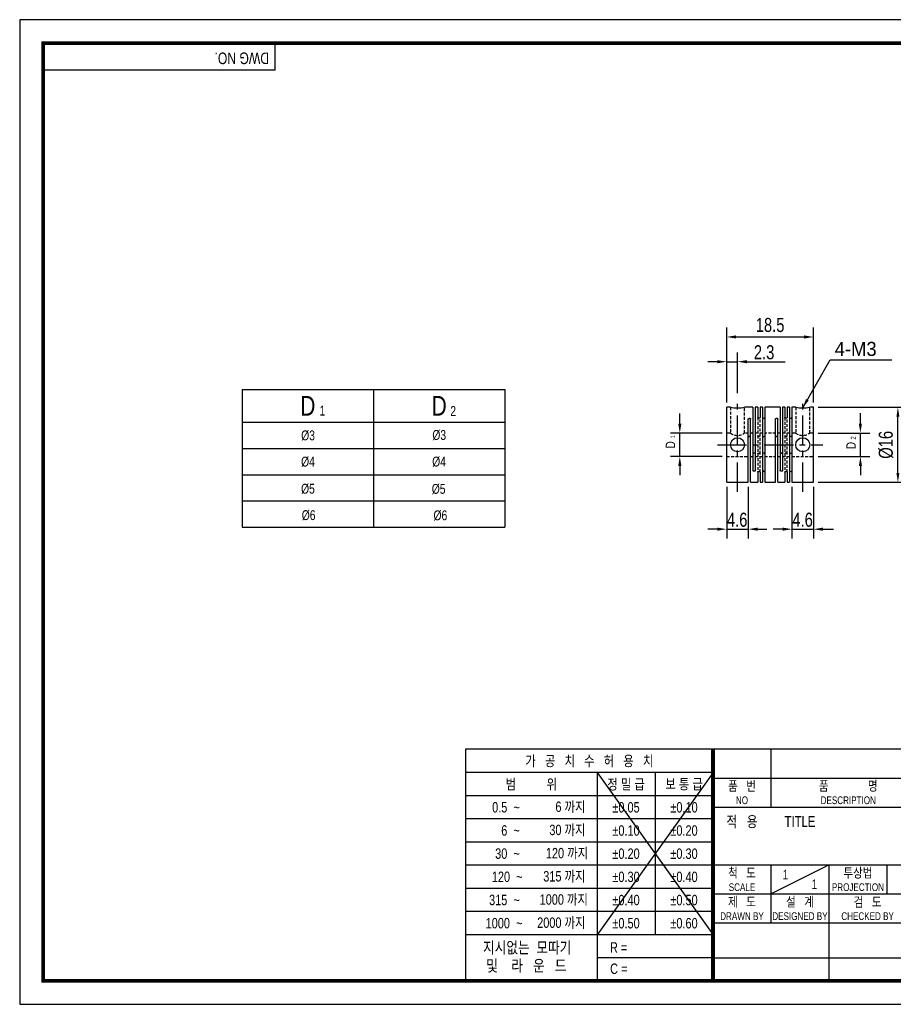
# Model space of a CAD drawing. Header units: millimetres. Extents: x 0 to 297, y 0 to 210.
# Tile 1 of 2: x 0 to 186, y 0 to 210. Entities that reach past the tile are written whole.
import ezdxf
from ezdxf.enums import TextEntityAlignment as Align

# ---------------------------------------------------------------- set-up
doc = ezdxf.new("R2010")
doc.units = ezdxf.units.MM
doc.header["$LTSCALE"] = 5
for name, pattern in [('CENTER', [2, 1.25, -0.25, 0.25, -0.25]), ('CENTER2', [1.125, 0.75, -0.125, 0.125, -0.125]), ('DASHED', [0.75, 0.5, -0.25]), ('HIDDEN', [0.375, 0.25, -0.125]), ('HIDDEN2', [0.1875, 0.125, -0.0625]), ('PHANTOM2', [1.25, 0.625, -0.125, 0.125, -0.125, 0.125, -0.125])]:
    doc.linetypes.add(name, pattern=pattern)
doc.layers.get('0').update_dxf_attribs({"linetype": 'CONTINUOUS'})
doc.layers.get('Defpoints').update_dxf_attribs({"linetype": 'CONTINUOUS'})
for name, color, linetype in [('BM', 2, 'CONTINUOUS'), ('C', 1, 'CENTER2'), ('CT', 1, 'CENTER'), ('D', 7, 'CONTINUOUS'), ('DIM', 7, 'CONTINUOUS'), ('H', 3, 'HIDDEN'), ('HD', 4, 'DASHED'), ('P', 4, 'PHANTOM2')]:
    doc.layers.add(name, color=color, linetype=linetype)
doc.styles.get("Standard").update_dxf_attribs({"font": 'Gulim.ttf', "width": 0.8, "height": 3})
doc.dimstyles.new('LIM', dxfattribs={"dimtxt": 2, "dimasz": 2, "dimexe": 2, "dimexo": 1, "dimgap": 1, "dimtad": 1, "dimdec": 3, "dimzin": 9, "dimdsep": 46, "dimtxsty": 'Standard', "dimcen": 3, "dimclrd": 1, "dimclre": 1, "dimadec": 0, "dimazin": 0, "dimtfac": 1, "dimtdec": 3, "dimtmove": 0, "dimatfit": 3, "dimfxl": 0, "dimtolj": 1, "dimtzin": 0, "dimarcsym": 0})

# ---------------------------------------------------------------- blocks, each defined once
blk = doc.blocks.new('*D7')
at = {"layer": 'Defpoints', "color": 0}
for p in [(169.23, 142.33), (150.73, 127.33), (169.23, 127.33)]:
    blk.add_point(p, dxfattribs=at)
at = {"layer": 'DIM', "color": 1, "lineweight": -2}
for p, q in [((150.73, 128.33), (150.73, 144.33)), ((169.23, 128.33), (169.23, 144.33)), ((152.73, 142.33), (167.23, 142.33))]:
    blk.add_line(p, q, dxfattribs=at)
at = {"layer": 'DIM', "color": 1}
for points in [[(152.73, 142.67), (152.73, 142), (150.73, 142.33)], [(167.23, 142.67), (167.23, 142), (169.23, 142.33)]]:
    blk.add_solid(points, dxfattribs=at)
at = {"layer": 'DIM', "color": 0, "insert": (159.98, 144.87), "char_height": 3, "attachment_point": 5}
blk.add_mtext('\\A1;18.5', dxfattribs=at)
blk = doc.blocks.new('*D8')
at = {"layer": 'Defpoints', "color": 0}
for p in [(169.23, 127.33), (187.23, 127.33), (169.23, 111.33)]:
    blk.add_point(p, dxfattribs=at)
at = {"layer": 'DIM', "color": 1, "lineweight": -2}
for p, q in [((170.23, 127.33), (189.23, 127.33)), ((187.23, 113.33), (187.23, 125.33)), ((170.23, 111.33), (189.23, 111.33))]:
    blk.add_line(p, q, dxfattribs=at)
at = {"layer": 'DIM', "color": 1}
for points in [[(186.9, 125.33), (187.56, 125.33), (187.23, 127.33)], [(186.9, 113.33), (187.56, 113.33), (187.23, 111.33)]]:
    blk.add_solid(points, dxfattribs=at)
at = {"layer": 'DIM', "color": 0, "insert": (184.69, 119.33), "char_height": 3, "attachment_point": 5, "rotation": 90}
blk.add_mtext('\\A1;%%c16', dxfattribs=at)

msp = doc.modelspace()

# ---------------------------------------------------------------- linework, layer by layer
for p, q in [((54.437, 199.2323), (54.437, 205)), ((54.437, 199.2323), (5, 199.2323)), ((47.4401, 131.1481), (47.4401, 101.7481)), ((47.4401, 131.1481), (103.4401, 131.1481)), ((103.4401, 131.1481), (103.4401, 101.7481)), ((47.4401, 101.7481), (103.4401, 101.7481)), ((95.0758, 54.437), (95.0758, 5)), ((147.8086, 54.437), (95.0758, 54.437)), ((292, 54.437), (147.8086, 54.437)), ((147.8086, 54.437), (147.8086, 5)), ((160.1679, 54.437), (160.1679, 42.0778)), ((147.8086, 49.4295), (95.0758, 49.4295)), ((147.8086, 49.4295), (123.0901, 14.8235)), ((123.0901, 49.4295), (147.8086, 14.8235)), ((123.0901, 49.4295), (123.0901, 5)), ((135.4493, 49.4295), (135.4493, 14.8235)), ((147.8086, 48.2574), (292, 48.2574)), ((147.8086, 44.4858), (95.0758, 44.4858)), ((147.8086, 42.0778), (292, 42.0778)), ((147.8086, 39.5421), (95.0758, 39.5421)), ((147.8086, 34.5984), (95.0758, 34.5984)), ((147.8086, 29.6547), (95.0758, 29.6547)), ((147.8086, 29.7185), (292, 29.7185)), ((160.1679, 23.5389), (172.5271, 29.7185)), ((160.1679, 29.7185), (160.1679, 17.3593)), ((172.5271, 29.7185), (172.5271, 5)), ((184.8864, 29.7185), (184.8864, 23.5389)), ((147.8086, 24.711), (95.0758, 24.711)), ((147.8086, 23.5389), (221.9642, 23.5389)), ((147.8086, 19.7673), (95.0758, 19.7673)), ((147.8086, 17.3593), (292, 17.3593)), ((147.8086, 14.8235), (95.0758, 14.8235)), ((147.8086, 9.8798), (123.0901, 9.8798)), ((147.8086, 9.8798), (221.9642, 9.8798))]:
    msp.add_line(p, q)
at = {"color": 4}
for p, q in [((75.4401, 131.1481), (75.4401, 101.7481)), ((47.4401, 124.1481), (103.4401, 124.1481))]:
    msp.add_line(p, q, dxfattribs=at)
at = {"color": 1}
for p, q in [((47.4401, 118.5481), (103.4401, 118.5481)), ((47.4401, 112.9481), (103.4401, 112.9481)), ((47.4401, 107.3481), (103.4401, 107.3481))]:
    msp.add_line(p, q, dxfattribs=at)
msp.add_lwpolyline([(297, 210), (0, 210), (0, 0), (297, 0)], close=True)
msp.add_lwpolyline([(292, 205, 0.8, 0.8, 0), (5, 205, 0.8, 0.8, 0), (5, 5, 0.8, 0.8, 0), (292, 5, 0.8, 0.8, 0)], format="xyseb", close=True)
at = {"const_width": 0.824}
msp.add_lwpolyline([(147.8086, 5), (147.8086, 54.437)], dxfattribs=at)
at = {"layer": 'BM', "linetype": 'Continuous'}
for p, q in [((150.7322, 111.3324), (150.7322, 127.3324)), ((151.5364, 127.3324), (150.7322, 127.3324)), ((156.3322, 127.3324), (154.5322, 127.3324)), ((156.3322, 127.3324), (156.3322, 113.8551)), ((156.8322, 127.3324), (156.8322, 113.8551)), ((157.3322, 127.3324), (156.8322, 127.3324)), ((157.3322, 127.3324), (157.3322, 125.1633)), ((158.3322, 127.3324), (157.8322, 127.3324)), ((157.8322, 127.3324), (157.8322, 125.1633)), ((158.3322, 127.3324), (158.3322, 111.3324)), ((158.8322, 127.3324), (158.8322, 111.3324)), ((162.1322, 127.3324), (158.8322, 127.3324)), ((162.1322, 127.3324), (162.1322, 113.8551)), ((162.6322, 127.3324), (162.6322, 113.8551)), ((163.1322, 127.3324), (162.6322, 127.3324)), ((163.1322, 127.3324), (163.1322, 125.1633)), ((164.1322, 127.3324), (163.6322, 127.3324)), ((163.6322, 127.3324), (163.6322, 125.1633)), ((164.1322, 127.3324), (164.1322, 111.3324)), ((164.6322, 127.3324), (164.6322, 111.3324)), ((165.4364, 127.3324), (164.6322, 127.3324)), ((169.2322, 127.3324), (168.4322, 127.3324)), ((169.2322, 111.3324), (169.2322, 127.3324)), ((155.3322, 111.3324), (155.3322, 124.8098)), ((155.8322, 111.3324), (155.8322, 124.8098)), ((161.1322, 111.3324), (161.1322, 124.8098)), ((161.6322, 111.3324), (161.6322, 124.8098)), ((157.3322, 113.5016), (157.3322, 111.3324)), ((157.8322, 113.5016), (157.8322, 111.3324)), ((163.1322, 113.5016), (163.1322, 111.3324)), ((163.6322, 113.5016), (163.6322, 111.3324)), ((150.7322, 111.3324), (155.3322, 111.3324)), ((155.8322, 111.3324), (157.3322, 111.3324)), ((157.8322, 111.3324), (158.3322, 111.3324)), ((158.8322, 111.3324), (161.1322, 111.3324)), ((161.6322, 111.3324), (163.1322, 111.3324)), ((163.6322, 111.3324), (164.1322, 111.3324)), ((164.6322, 111.3324), (169.2322, 111.3324))]:
    msp.add_line(p, q, dxfattribs=at)
for centre in [(153.0322, 119.3324), (166.9322, 119.3324)]:
    msp.add_circle(centre, 1.5, dxfattribs=at)
for centre in [(153.0321, 135.1939), (166.9321, 135.1939)]:
    msp.add_arc(centre, 8.0033, 259.198922, 280.802886, dxfattribs=at)
for points, knots in [([(155.3322, 124.8098), (155.3322, 124.8302), (155.337, 124.8507), (155.3463, 124.8698), (155.3555, 124.8888), (155.3695, 124.9069), (155.387, 124.9225), (155.4044, 124.9382), (155.4259, 124.9518), (155.4496, 124.9623), (155.4733, 124.9729), (155.4999, 124.9806), (155.5272, 124.985), (155.5452, 124.9878), (155.5638, 124.9893), (155.5822, 124.9893), (155.6102, 124.9893), (155.6385, 124.9859), (155.665, 124.9793), (155.6914, 124.9728), (155.7165, 124.9629), (155.7384, 124.9504), (155.7602, 124.938), (155.7794, 124.9226), (155.7942, 124.9056), (155.809, 124.8886), (155.8199, 124.8694), (155.8261, 124.8497), (155.8301, 124.8367), (155.8322, 124.8232), (155.8322, 124.8098)], [0, 0, 0, 0, 0.10745529, 0.10745529, 0.10745529, 0.21491287, 0.21491287, 0.21491287, 0.322342, 0.322342, 0.322342, 0.42978342, 0.42978342, 0.42978342, 0.49999978, 0.49999978, 0.49999978, 0.60745858, 0.60745858, 0.60745858, 0.7149176, 0.7149176, 0.7149176, 0.82237215, 0.82237215, 0.82237215, 0.92980791, 0.92980791, 0.92980791, 1, 1, 1, 1]), ([(157.8322, 125.1633), (157.8322, 125.1442), (157.8274, 125.1246), (157.8181, 125.1063), (157.8089, 125.0881), (157.7949, 125.0706), (157.7774, 125.0553), (157.76, 125.04), (157.7385, 125.0266), (157.7148, 125.0161), (157.6911, 125.0057), (157.6645, 124.998), (157.6372, 124.9936), (157.6192, 124.9908), (157.6006, 124.9893), (157.5822, 124.9893), (157.5542, 124.9893), (157.5259, 124.9927), (157.4994, 124.9993), (157.473, 125.0058), (157.4479, 125.0156), (157.426, 125.0279), (157.4042, 125.0402), (157.385, 125.0552), (157.3702, 125.0718), (157.3554, 125.0883), (157.3445, 125.1067), (157.3383, 125.1256), (157.3343, 125.138), (157.3322, 125.1507), (157.3322, 125.1633)], [0, 0, 0, 0, 0.10745529, 0.10745529, 0.10745529, 0.21491287, 0.21491287, 0.21491287, 0.322342, 0.322342, 0.322342, 0.42978342, 0.42978342, 0.42978342, 0.49999978, 0.49999978, 0.49999978, 0.60745858, 0.60745858, 0.60745858, 0.7149176, 0.7149176, 0.7149176, 0.82237215, 0.82237215, 0.82237215, 0.92980791, 0.92980791, 0.92980791, 1, 1, 1, 1]), ([(158.3322, 125.1633), (158.3322, 125.1442), (158.337, 125.1246), (158.3463, 125.1063), (158.3555, 125.0881), (158.3695, 125.0706), (158.387, 125.0553), (158.4044, 125.04), (158.4259, 125.0266), (158.4496, 125.0161), (158.4733, 125.0057), (158.4999, 124.998), (158.5272, 124.9936), (158.5452, 124.9908), (158.5638, 124.9893), (158.5822, 124.9893), (158.6102, 124.9893), (158.6385, 124.9927), (158.665, 124.9993), (158.6914, 125.0058), (158.7165, 125.0156), (158.7384, 125.0279), (158.7602, 125.0402), (158.7794, 125.0552), (158.7942, 125.0718), (158.809, 125.0883), (158.8199, 125.1067), (158.8261, 125.1256), (158.8301, 125.138), (158.8322, 125.1507), (158.8322, 125.1633)], [0, 0, 0, 0, 0.10745529, 0.10745529, 0.10745529, 0.21491287, 0.21491287, 0.21491287, 0.322342, 0.322342, 0.322342, 0.42978342, 0.42978342, 0.42978342, 0.49999978, 0.49999978, 0.49999978, 0.60745858, 0.60745858, 0.60745858, 0.7149176, 0.7149176, 0.7149176, 0.82237215, 0.82237215, 0.82237215, 0.92980791, 0.92980791, 0.92980791, 1, 1, 1, 1]), ([(161.1322, 124.8098), (161.1322, 124.8302), (161.137, 124.8507), (161.1463, 124.8698), (161.1555, 124.8888), (161.1695, 124.9069), (161.187, 124.9225), (161.2044, 124.9382), (161.2259, 124.9518), (161.2496, 124.9623), (161.2733, 124.9729), (161.2999, 124.9806), (161.3272, 124.985), (161.3452, 124.9878), (161.3638, 124.9893), (161.3822, 124.9893), (161.4102, 124.9893), (161.4385, 124.9859), (161.465, 124.9793), (161.4914, 124.9728), (161.5165, 124.9629), (161.5384, 124.9504), (161.5602, 124.938), (161.5794, 124.9226), (161.5942, 124.9056), (161.609, 124.8886), (161.6199, 124.8694), (161.6261, 124.8497), (161.6301, 124.8367), (161.6322, 124.8232), (161.6322, 124.8098)], [0, 0, 0, 0, 0.10745529, 0.10745529, 0.10745529, 0.21491287, 0.21491287, 0.21491287, 0.322342, 0.322342, 0.322342, 0.42978342, 0.42978342, 0.42978342, 0.49999978, 0.49999978, 0.49999978, 0.60745858, 0.60745858, 0.60745858, 0.7149176, 0.7149176, 0.7149176, 0.82237215, 0.82237215, 0.82237215, 0.92980791, 0.92980791, 0.92980791, 1, 1, 1, 1]), ([(163.6322, 125.1633), (163.6322, 125.1442), (163.6274, 125.1246), (163.6181, 125.1063), (163.6089, 125.0881), (163.5949, 125.0706), (163.5774, 125.0553), (163.56, 125.04), (163.5385, 125.0266), (163.5148, 125.0161), (163.4911, 125.0057), (163.4645, 124.998), (163.4372, 124.9936), (163.4192, 124.9908), (163.4006, 124.9893), (163.3822, 124.9893), (163.3542, 124.9893), (163.3259, 124.9927), (163.2994, 124.9993), (163.273, 125.0058), (163.2479, 125.0156), (163.226, 125.0279), (163.2042, 125.0402), (163.185, 125.0552), (163.1702, 125.0718), (163.1554, 125.0883), (163.1445, 125.1067), (163.1383, 125.1256), (163.1343, 125.138), (163.1322, 125.1507), (163.1322, 125.1633)], [0, 0, 0, 0, 0.10745529, 0.10745529, 0.10745529, 0.21491287, 0.21491287, 0.21491287, 0.322342, 0.322342, 0.322342, 0.42978342, 0.42978342, 0.42978342, 0.49999978, 0.49999978, 0.49999978, 0.60745858, 0.60745858, 0.60745858, 0.7149176, 0.7149176, 0.7149176, 0.82237215, 0.82237215, 0.82237215, 0.92980791, 0.92980791, 0.92980791, 1, 1, 1, 1]), ([(164.1322, 125.1633), (164.1322, 125.1442), (164.137, 125.1246), (164.1463, 125.1063), (164.1555, 125.0881), (164.1695, 125.0706), (164.187, 125.0553), (164.2044, 125.04), (164.2259, 125.0266), (164.2496, 125.0161), (164.2733, 125.0057), (164.2999, 124.998), (164.3272, 124.9936), (164.3452, 124.9908), (164.3638, 124.9893), (164.3822, 124.9893), (164.4102, 124.9893), (164.4385, 124.9927), (164.465, 124.9993), (164.4914, 125.0058), (164.5165, 125.0156), (164.5384, 125.0279), (164.5602, 125.0402), (164.5794, 125.0552), (164.5942, 125.0718), (164.609, 125.0883), (164.6199, 125.1067), (164.6261, 125.1256), (164.6301, 125.138), (164.6322, 125.1507), (164.6322, 125.1633)], [0, 0, 0, 0, 0.10745529, 0.10745529, 0.10745529, 0.21491287, 0.21491287, 0.21491287, 0.322342, 0.322342, 0.322342, 0.42978342, 0.42978342, 0.42978342, 0.49999978, 0.49999978, 0.49999978, 0.60745858, 0.60745858, 0.60745858, 0.7149176, 0.7149176, 0.7149176, 0.82237215, 0.82237215, 0.82237215, 0.92980791, 0.92980791, 0.92980791, 1, 1, 1, 1]), ([(155.8322, 120.9146), (155.8322, 120.9294), (155.83, 120.9442), (155.8256, 120.9584), (155.8193, 120.9792), (155.8081, 120.9991), (155.793, 121.0166), (155.778, 121.034), (155.7587, 121.0495), (155.7368, 121.062), (155.7148, 121.0744), (155.6896, 121.0842), (155.6632, 121.0906), (155.6373, 121.097), (155.6096, 121.1002), (155.5822, 121.1002), (155.5542, 121.1002), (155.5259, 121.0968), (155.4995, 121.0902), (155.4731, 121.0836), (155.4479, 121.0737), (155.426, 121.0611), (155.4042, 121.0484), (155.3851, 121.0328), (155.3703, 121.0152), (155.3555, 120.9977), (155.3445, 120.9779), (155.3384, 120.9572), (155.3343, 120.9434), (155.3322, 120.929), (155.3322, 120.9146)], [0, 0, 0, 0, 0.07343655, 0.07343655, 0.07343655, 0.18116102, 0.18116102, 0.18116102, 0.2882145, 0.2882145, 0.2882145, 0.39527345, 0.39527345, 0.39527345, 0.50020718, 0.50020718, 0.50020718, 0.60751463, 0.60751463, 0.60751463, 0.71482434, 0.71482434, 0.71482434, 0.82208835, 0.82208835, 0.82208835, 0.92916084, 0.92916084, 0.92916084, 1, 1, 1, 1]), ([(158.3322, 121.2681), (158.3322, 121.2503), (158.337, 121.2319), (158.3464, 121.2144), (158.3556, 121.197), (158.3696, 121.1801), (158.3871, 121.1652), (158.4046, 121.1504), (158.426, 121.1372), (158.4497, 121.1269), (158.4733, 121.1166), (158.4999, 121.1089), (158.5271, 121.1045), (158.5452, 121.1017), (158.5637, 121.1002), (158.5822, 121.1002), (158.6102, 121.1002), (158.6385, 121.1036), (158.6649, 121.1101), (158.6913, 121.1167), (158.7165, 121.1264), (158.7384, 121.1385), (158.7602, 121.1506), (158.7793, 121.1653), (158.7941, 121.1813), (158.8089, 121.1972), (158.8199, 121.2148), (158.826, 121.2325), (158.8301, 121.2443), (158.8322, 121.2563), (158.8322, 121.2681)], [0, 0, 0, 0, 0.10799764, 0.10799764, 0.10799764, 0.21542299, 0.21542299, 0.21542299, 0.32242022, 0.32242022, 0.32242022, 0.42954312, 0.42954312, 0.42954312, 0.49978124, 0.49978124, 0.49978124, 0.60708364, 0.60708364, 0.60708364, 0.71438831, 0.71438831, 0.71438831, 0.82164728, 0.82164728, 0.82164728, 0.92871474, 0.92871474, 0.92871474, 1, 1, 1, 1]), ([(161.6322, 120.9146), (161.6322, 120.9364), (161.6274, 120.9582), (161.618, 120.9782), (161.6088, 120.998), (161.5948, 121.0167), (161.5773, 121.0328), (161.5598, 121.0487), (161.5384, 121.0625), (161.5147, 121.0731), (161.4911, 121.0838), (161.4645, 121.0915), (161.4373, 121.0959), (161.4192, 121.0988), (161.4007, 121.1002), (161.3822, 121.1002), (161.3542, 121.1002), (161.3259, 121.0968), (161.2995, 121.0902), (161.2731, 121.0836), (161.2479, 121.0737), (161.226, 121.0611), (161.2042, 121.0484), (161.1851, 121.0328), (161.1703, 121.0152), (161.1555, 120.9977), (161.1445, 120.9779), (161.1384, 120.9572), (161.1343, 120.9434), (161.1322, 120.929), (161.1322, 120.9146)], [0, 0, 0, 0, 0.10799764, 0.10799764, 0.10799764, 0.21542299, 0.21542299, 0.21542299, 0.32242022, 0.32242022, 0.32242022, 0.42954312, 0.42954312, 0.42954312, 0.49978124, 0.49978124, 0.49978124, 0.60708364, 0.60708364, 0.60708364, 0.71438831, 0.71438831, 0.71438831, 0.82164728, 0.82164728, 0.82164728, 0.92871474, 0.92871474, 0.92871474, 1, 1, 1, 1]), ([(164.6322, 121.2681), (164.6322, 121.2504), (164.6274, 121.2321), (164.6182, 121.2147), (164.609, 121.1973), (164.5951, 121.1804), (164.5777, 121.1655), (164.5603, 121.1507), (164.5389, 121.1375), (164.5153, 121.1271), (164.4917, 121.1168), (164.4651, 121.109), (164.4379, 121.1047), (164.4197, 121.1017), (164.4009, 121.1002), (164.3822, 121.1002), (164.3636, 121.1002), (164.345, 121.1017), (164.3269, 121.1046), (164.2996, 121.109), (164.273, 121.1167), (164.2493, 121.127), (164.2256, 121.1374), (164.2042, 121.1507), (164.1867, 121.1655), (164.1693, 121.1804), (164.1554, 121.1973), (164.1462, 121.2146), (164.137, 121.232), (164.1322, 121.2502), (164.1322, 121.2679), (164.1322, 121.268), (164.1322, 121.2681), (164.1322, 121.2681)], [0, 0, 0, 0, 0.10731757, 0.10731757, 0.10731757, 0.21465858, 0.21465858, 0.21465858, 0.32170956, 0.32170956, 0.32170956, 0.42888419, 0.42888419, 0.42888419, 0.50000242, 0.50000242, 0.50000242, 0.57060573, 0.57060573, 0.57060573, 0.67796956, 0.67796956, 0.67796956, 0.7853125, 0.7853125, 0.7853125, 0.89250389, 0.89250389, 0.89250389, 0.99954431, 0.99954431, 0.99954431, 1, 1, 1, 1]), ([(156.8322, 117.7503), (156.8322, 117.7434), (156.8317, 117.7364), (156.8308, 117.7296), (156.8278, 117.7081), (156.8199, 117.687), (156.8077, 117.668), (156.7957, 117.6492), (156.7791, 117.6319), (156.7594, 117.6175), (156.7397, 117.6031), (156.7163, 117.5912), (156.6912, 117.5825), (156.6661, 117.5738), (156.6385, 117.5681), (156.6107, 117.5658), (156.5829, 117.5636), (156.5542, 117.5647), (156.5269, 117.5691), (156.4996, 117.5735), (156.473, 117.5813), (156.4493, 117.5919), (156.4256, 117.6026), (156.4042, 117.6165), (156.3867, 117.6325), (156.3693, 117.6485), (156.3554, 117.6672), (156.3462, 117.687), (156.337, 117.7069), (156.3322, 117.7284), (156.3322, 117.75), (156.3322, 117.7501), (156.3322, 117.7502), (156.3322, 117.7503)], [0, 0, 0, 0, 0.03420529, 0.03420529, 0.03420529, 0.14229943, 0.14229943, 0.14229943, 0.24948101, 0.24948101, 0.24948101, 0.35646265, 0.35646265, 0.35646265, 0.46362897, 0.46362897, 0.46362897, 0.57090692, 0.57090692, 0.57090692, 0.67819544, 0.67819544, 0.67819544, 0.78546309, 0.78546309, 0.78546309, 0.89257929, 0.89257929, 0.89257929, 0.99954463, 0.99954463, 0.99954463, 1, 1, 1, 1]), ([(162.1322, 117.7503), (162.1322, 117.7285), (162.137, 117.7067), (162.1464, 117.6867), (162.1556, 117.6668), (162.1696, 117.6482), (162.1871, 117.6321), (162.2046, 117.6162), (162.226, 117.6024), (162.2497, 117.5918), (162.2733, 117.5811), (162.2999, 117.5734), (162.3271, 117.569), (162.3452, 117.5661), (162.3637, 117.5647), (162.3822, 117.5647), (162.4102, 117.5647), (162.4385, 117.5681), (162.4649, 117.5747), (162.4913, 117.5813), (162.5165, 117.5912), (162.5384, 117.6038), (162.5602, 117.6165), (162.5793, 117.6321), (162.5941, 117.6496), (162.6089, 117.6672), (162.6199, 117.687), (162.626, 117.7077), (162.6301, 117.7215), (162.6322, 117.7359), (162.6322, 117.7503)], [0, 0, 0, 0, 0.10799764, 0.10799764, 0.10799764, 0.21542299, 0.21542299, 0.21542299, 0.32242022, 0.32242022, 0.32242022, 0.42954312, 0.42954312, 0.42954312, 0.49978124, 0.49978124, 0.49978124, 0.60708364, 0.60708364, 0.60708364, 0.71438831, 0.71438831, 0.71438831, 0.82164728, 0.82164728, 0.82164728, 0.92871474, 0.92871474, 0.92871474, 1, 1, 1, 1]), ([(158.8322, 117.3968), (158.8322, 117.4146), (158.8274, 117.433), (158.818, 117.4505), (158.8088, 117.4679), (158.7948, 117.4848), (158.7773, 117.4997), (158.7598, 117.5145), (158.7384, 117.5277), (158.7147, 117.538), (158.6911, 117.5483), (158.6645, 117.556), (158.6373, 117.5603), (158.6192, 117.5632), (158.6007, 117.5647), (158.5822, 117.5647), (158.5542, 117.5647), (158.5259, 117.5613), (158.4995, 117.5547), (158.4731, 117.5482), (158.4479, 117.5385), (158.426, 117.5264), (158.4042, 117.5143), (158.3851, 117.4996), (158.3703, 117.4836), (158.3555, 117.4677), (158.3445, 117.4501), (158.3384, 117.4324), (158.3343, 117.4206), (158.3322, 117.4085), (158.3322, 117.3968)], [0, 0, 0, 0, 0.10799764, 0.10799764, 0.10799764, 0.21542299, 0.21542299, 0.21542299, 0.32242022, 0.32242022, 0.32242022, 0.42954312, 0.42954312, 0.42954312, 0.49978124, 0.49978124, 0.49978124, 0.60708364, 0.60708364, 0.60708364, 0.71438831, 0.71438831, 0.71438831, 0.82164728, 0.82164728, 0.82164728, 0.92871474, 0.92871474, 0.92871474, 1, 1, 1, 1]), ([(164.1322, 117.3968), (164.1322, 117.4024), (164.1327, 117.4082), (164.1336, 117.4139), (164.1366, 117.4319), (164.1445, 117.4501), (164.1567, 117.4671), (164.1687, 117.4839), (164.1853, 117.4998), (164.205, 117.5134), (164.2247, 117.527), (164.2481, 117.5386), (164.2732, 117.5471), (164.2983, 117.5556), (164.3259, 117.5613), (164.3537, 117.5635), (164.3631, 117.5643), (164.3727, 117.5647), (164.3822, 117.5647), (164.4102, 117.5647), (164.4385, 117.5613), (164.4649, 117.5547), (164.4913, 117.5482), (164.5165, 117.5385), (164.5384, 117.5264), (164.5602, 117.5143), (164.5793, 117.4996), (164.5941, 117.4836), (164.6089, 117.4677), (164.6199, 117.4501), (164.626, 117.4324), (164.6301, 117.4206), (164.6322, 117.4085), (164.6322, 117.3968)], [0, 0, 0, 0, 0.03422804, 0.03422804, 0.03422804, 0.14239408, 0.14239408, 0.14239408, 0.24964696, 0.24964696, 0.24964696, 0.35669976, 0.35669976, 0.35669976, 0.46393737, 0.46393737, 0.46393737, 0.49999824, 0.49999824, 0.49999824, 0.60735055, 0.60735055, 0.60735055, 0.71470512, 0.71470512, 0.71470512, 0.82201397, 0.82201397, 0.82201397, 0.92913122, 0.92913122, 0.92913122, 1, 1, 1, 1]), ([(156.8322, 113.8551), (156.8322, 113.8347), (156.8274, 113.8142), (156.8181, 113.7951), (156.8089, 113.7761), (156.7949, 113.758), (156.7774, 113.7424), (156.76, 113.7267), (156.7385, 113.7131), (156.7148, 113.7026), (156.6911, 113.692), (156.6645, 113.6843), (156.6372, 113.6799), (156.6192, 113.6771), (156.6006, 113.6756), (156.5822, 113.6756), (156.5542, 113.6756), (156.5259, 113.679), (156.4994, 113.6856), (156.473, 113.6921), (156.4479, 113.702), (156.426, 113.7145), (156.4042, 113.7269), (156.385, 113.7422), (156.3702, 113.7593), (156.3554, 113.7763), (156.3445, 113.7955), (156.3383, 113.8152), (156.3343, 113.8282), (156.3322, 113.8417), (156.3322, 113.8551)], [0, 0, 0, 0, 0.10745529, 0.10745529, 0.10745529, 0.21491287, 0.21491287, 0.21491287, 0.322342, 0.322342, 0.322342, 0.42978342, 0.42978342, 0.42978342, 0.49999978, 0.49999978, 0.49999978, 0.60745858, 0.60745858, 0.60745858, 0.7149176, 0.7149176, 0.7149176, 0.82237215, 0.82237215, 0.82237215, 0.92980791, 0.92980791, 0.92980791, 1, 1, 1, 1]), ([(157.3322, 113.5016), (157.3322, 113.5207), (157.337, 113.5403), (157.3463, 113.5585), (157.3555, 113.5768), (157.3695, 113.5943), (157.387, 113.6096), (157.4044, 113.6249), (157.4259, 113.6383), (157.4496, 113.6488), (157.4733, 113.6592), (157.4999, 113.6669), (157.5272, 113.6713), (157.5452, 113.6741), (157.5638, 113.6756), (157.5822, 113.6756), (157.6102, 113.6756), (157.6385, 113.6722), (157.665, 113.6656), (157.6914, 113.6591), (157.7165, 113.6493), (157.7384, 113.637), (157.7602, 113.6247), (157.7794, 113.6097), (157.7942, 113.5931), (157.809, 113.5766), (157.8199, 113.5582), (157.8261, 113.5393), (157.8301, 113.5269), (157.8322, 113.5142), (157.8322, 113.5016)], [0, 0, 0, 0, 0.10745529, 0.10745529, 0.10745529, 0.21491287, 0.21491287, 0.21491287, 0.322342, 0.322342, 0.322342, 0.42978342, 0.42978342, 0.42978342, 0.49999978, 0.49999978, 0.49999978, 0.60745858, 0.60745858, 0.60745858, 0.7149176, 0.7149176, 0.7149176, 0.82237215, 0.82237215, 0.82237215, 0.92980791, 0.92980791, 0.92980791, 1, 1, 1, 1]), ([(158.8322, 113.5016), (158.8322, 113.5207), (158.8274, 113.5403), (158.8181, 113.5585), (158.8089, 113.5768), (158.7949, 113.5943), (158.7774, 113.6096), (158.76, 113.6249), (158.7385, 113.6383), (158.7148, 113.6488), (158.6911, 113.6592), (158.6645, 113.6669), (158.6372, 113.6713), (158.6192, 113.6741), (158.6006, 113.6756), (158.5822, 113.6756), (158.5542, 113.6756), (158.5259, 113.6722), (158.4994, 113.6656), (158.473, 113.6591), (158.4479, 113.6493), (158.426, 113.637), (158.4042, 113.6247), (158.385, 113.6097), (158.3702, 113.5931), (158.3554, 113.5766), (158.3445, 113.5582), (158.3383, 113.5393), (158.3343, 113.5269), (158.3322, 113.5142), (158.3322, 113.5016)], [0, 0, 0, 0, 0.10745529, 0.10745529, 0.10745529, 0.21491287, 0.21491287, 0.21491287, 0.322342, 0.322342, 0.322342, 0.42978342, 0.42978342, 0.42978342, 0.49999978, 0.49999978, 0.49999978, 0.60745858, 0.60745858, 0.60745858, 0.7149176, 0.7149176, 0.7149176, 0.82237215, 0.82237215, 0.82237215, 0.92980791, 0.92980791, 0.92980791, 1, 1, 1, 1]), ([(162.6322, 113.8551), (162.6322, 113.8347), (162.6274, 113.8142), (162.6181, 113.7951), (162.6089, 113.7761), (162.5949, 113.758), (162.5774, 113.7424), (162.56, 113.7267), (162.5385, 113.7131), (162.5148, 113.7026), (162.4911, 113.692), (162.4645, 113.6843), (162.4372, 113.6799), (162.4192, 113.6771), (162.4006, 113.6756), (162.3822, 113.6756), (162.3542, 113.6756), (162.3259, 113.679), (162.2994, 113.6856), (162.273, 113.6921), (162.2479, 113.702), (162.226, 113.7145), (162.2042, 113.7269), (162.185, 113.7422), (162.1702, 113.7593), (162.1554, 113.7763), (162.1445, 113.7955), (162.1383, 113.8152), (162.1343, 113.8282), (162.1322, 113.8417), (162.1322, 113.8551)], [0, 0, 0, 0, 0.10745529, 0.10745529, 0.10745529, 0.21491287, 0.21491287, 0.21491287, 0.322342, 0.322342, 0.322342, 0.42978342, 0.42978342, 0.42978342, 0.49999978, 0.49999978, 0.49999978, 0.60745858, 0.60745858, 0.60745858, 0.7149176, 0.7149176, 0.7149176, 0.82237215, 0.82237215, 0.82237215, 0.92980791, 0.92980791, 0.92980791, 1, 1, 1, 1]), ([(163.1322, 113.5016), (163.1322, 113.5207), (163.137, 113.5403), (163.1463, 113.5585), (163.1555, 113.5768), (163.1695, 113.5943), (163.187, 113.6096), (163.2044, 113.6249), (163.2259, 113.6383), (163.2496, 113.6488), (163.2733, 113.6592), (163.2999, 113.6669), (163.3272, 113.6713), (163.3452, 113.6741), (163.3638, 113.6756), (163.3822, 113.6756), (163.4102, 113.6756), (163.4385, 113.6722), (163.465, 113.6656), (163.4914, 113.6591), (163.5165, 113.6493), (163.5384, 113.637), (163.5602, 113.6247), (163.5794, 113.6097), (163.5942, 113.5931), (163.609, 113.5766), (163.6199, 113.5582), (163.6261, 113.5393), (163.6301, 113.5269), (163.6322, 113.5142), (163.6322, 113.5016)], [0, 0, 0, 0, 0.10745529, 0.10745529, 0.10745529, 0.21491287, 0.21491287, 0.21491287, 0.322342, 0.322342, 0.322342, 0.42978342, 0.42978342, 0.42978342, 0.49999978, 0.49999978, 0.49999978, 0.60745858, 0.60745858, 0.60745858, 0.7149176, 0.7149176, 0.7149176, 0.82237215, 0.82237215, 0.82237215, 0.92980791, 0.92980791, 0.92980791, 1, 1, 1, 1]), ([(164.6322, 113.5016), (164.6322, 113.5207), (164.6274, 113.5403), (164.6181, 113.5585), (164.6089, 113.5768), (164.5949, 113.5943), (164.5774, 113.6096), (164.56, 113.6249), (164.5385, 113.6383), (164.5148, 113.6488), (164.4911, 113.6592), (164.4645, 113.6669), (164.4372, 113.6713), (164.4192, 113.6741), (164.4006, 113.6756), (164.3822, 113.6756), (164.3542, 113.6756), (164.3259, 113.6722), (164.2994, 113.6656), (164.273, 113.6591), (164.2479, 113.6493), (164.226, 113.637), (164.2042, 113.6247), (164.185, 113.6097), (164.1702, 113.5931), (164.1554, 113.5766), (164.1445, 113.5582), (164.1383, 113.5393), (164.1343, 113.5269), (164.1322, 113.5142), (164.1322, 113.5016)], [0, 0, 0, 0, 0.10745529, 0.10745529, 0.10745529, 0.21491287, 0.21491287, 0.21491287, 0.322342, 0.322342, 0.322342, 0.42978342, 0.42978342, 0.42978342, 0.49999978, 0.49999978, 0.49999978, 0.60745858, 0.60745858, 0.60745858, 0.7149176, 0.7149176, 0.7149176, 0.82237215, 0.82237215, 0.82237215, 0.92980791, 0.92980791, 0.92980791, 1, 1, 1, 1])]:
    msp.add_open_spline(points, degree=3, knots=knots, dxfattribs=at)
at = {"layer": 'C'}
msp.add_line((147.8086, 49.4295), (147.8086, 49.3961), dxfattribs=at)
at = {"layer": 'CT'}
for p, q in [((153.0322, 109.3324), (153.0322, 129.3324)), ((166.9322, 109.3324), (166.9322, 129.3324)), ((148.7322, 119.3324), (171.2322, 119.3324))]:
    msp.add_line(p, q, dxfattribs=at)
at = {"layer": 'DIM', "color": 1}
for p, q in [((150.7322, 128.3324), (150.7322, 139.0535)), ((153.0322, 130.3324), (153.0322, 139.0535)), ((148.7322, 137.0535), (146.7322, 137.0535)), ((150.7322, 137.0535), (153.0322, 137.0535)), ((155.0322, 137.0535), (163.2227, 137.0535)), ((140.7322, 123.8324), (140.7322, 126.0211)), ((179.2322, 123.8324), (179.2322, 126.0699)), ((149.7322, 121.8324), (138.7322, 121.8324)), ((140.7322, 116.8324), (140.7322, 121.8324)), ((170.2322, 121.8324), (181.2322, 121.8324)), ((179.2322, 116.8324), (179.2322, 121.8324)), ((149.7322, 116.8324), (138.7322, 116.8324)), ((170.2322, 116.8324), (181.2322, 116.8324)), ((140.7322, 114.8324), (140.7322, 112.8324)), ((179.2322, 114.8324), (179.2322, 112.8324)), ((150.7322, 110.3324), (150.7322, 99.338)), ((155.3322, 110.3324), (155.3322, 99.338)), ((164.6322, 110.3324), (164.6322, 99.338)), ((169.2322, 110.3324), (169.2322, 99.338)), ((148.7322, 101.338), (146.7322, 101.338)), ((150.7322, 101.338), (155.3322, 101.338)), ((157.3322, 101.338), (159.2785, 101.338)), ((162.6322, 101.338), (160.6322, 101.338)), ((164.6322, 101.338), (169.2322, 101.338)), ((171.2322, 101.338), (173.4771, 101.338))]:
    msp.add_line(p, q, dxfattribs=at)
for points in [[(148.7322, 137.3868), (148.7322, 136.7201), (150.7322, 137.0535)], [(155.0322, 137.3868), (155.0322, 136.7201), (153.0322, 137.0535)], [(140.3989, 123.8324), (141.0655, 123.8324), (140.7322, 121.8324)], [(178.8989, 123.8324), (179.5655, 123.8324), (179.2322, 121.8324)], [(140.3989, 114.8324), (141.0655, 114.8324), (140.7322, 116.8324)], [(178.8989, 114.8324), (179.5655, 114.8324), (179.2322, 116.8324)], [(148.7322, 101.6713), (148.7322, 101.0047), (150.7322, 101.338)], [(157.3322, 101.6713), (157.3322, 101.0047), (155.3322, 101.338)], [(162.6322, 101.6713), (162.6322, 101.0047), (164.6322, 101.338)], [(171.2322, 101.6713), (171.2322, 101.0047), (169.2322, 101.338)]]:
    msp.add_solid(points, dxfattribs=at)
at = {"layer": 'H'}
msp.add_line((147.8086, 49.3128), (147.8086, 49.2711), dxfattribs=at)
at = {"layer": 'HD', "linetype": 'HIDDEN2'}
for p, q in [((151.5322, 127.3324), (151.5322, 121.8324)), ((154.5322, 121.8309), (154.5322, 127.3324)), ((165.4322, 127.3324), (165.4322, 121.8324)), ((168.4322, 121.8309), (168.4322, 127.3324)), ((157.3322, 125.1633), (157.3322, 121.2681)), ((157.8322, 121.2681), (157.8322, 125.1633)), ((163.1322, 125.1633), (163.1322, 121.2681)), ((163.6322, 121.2681), (163.6322, 125.1633)), ((151.5322, 121.8324), (150.7322, 121.8324)), ((156.3322, 121.8324), (154.5296, 121.8324)), ((157.3322, 121.8324), (156.8322, 121.8324)), ((158.3322, 121.8324), (157.8322, 121.8324)), ((162.1322, 121.8324), (158.8322, 121.8324)), ((163.1322, 121.8324), (162.6322, 121.8324)), ((164.1322, 121.8324), (163.6322, 121.8324)), ((165.4322, 121.8324), (164.6322, 121.8324)), ((169.2322, 121.8324), (168.4296, 121.8324)), ((157.3322, 121.2681), (157.3322, 117.3968)), ((157.8322, 117.3968), (157.8322, 121.2681)), ((163.1322, 121.2681), (163.1322, 117.3968)), ((163.6322, 117.3968), (163.6322, 121.2681)), ((150.7322, 116.8324), (155.3322, 116.8324)), ((155.8322, 116.8324), (157.3322, 116.8324)), ((157.3322, 117.3968), (157.3322, 113.5016)), ((157.8322, 113.5016), (157.8322, 117.3968)), ((157.8322, 116.8324), (158.3322, 116.8324)), ((158.8322, 116.8324), (161.1322, 116.8324)), ((161.6322, 116.8324), (163.1322, 116.8324)), ((163.1322, 117.3968), (163.1322, 113.5016)), ((163.6322, 113.5016), (163.6322, 117.3968)), ((163.6322, 116.8324), (164.1322, 116.8324)), ((164.6322, 116.8324), (169.2322, 116.8324))]:
    msp.add_line(p, q, dxfattribs=at)
for centre in [(153.0322, 123.833), (166.9322, 123.833)]:
    msp.add_arc(centre, 2.5005, 233.138092, 306.861729, dxfattribs=at)
for points, knots in [([(157.8322, 121.2681), (157.8322, 121.2503), (157.8274, 121.2319), (157.818, 121.2144), (157.8088, 121.197), (157.7948, 121.1801), (157.7773, 121.1652), (157.7598, 121.1504), (157.7384, 121.1372), (157.7147, 121.1269), (157.6911, 121.1166), (157.6645, 121.1089), (157.6373, 121.1045), (157.6192, 121.1017), (157.6007, 121.1002), (157.5822, 121.1002), (157.5542, 121.1002), (157.5259, 121.1036), (157.4995, 121.1101), (157.4731, 121.1167), (157.4479, 121.1264), (157.426, 121.1385), (157.4042, 121.1506), (157.3851, 121.1653), (157.3703, 121.1813), (157.3555, 121.1972), (157.3445, 121.2148), (157.3384, 121.2325), (157.3343, 121.2443), (157.3322, 121.2563), (157.3322, 121.2681)], [0, 0, 0, 0, 0.10799764, 0.10799764, 0.10799764, 0.21542299, 0.21542299, 0.21542299, 0.32242022, 0.32242022, 0.32242022, 0.42954312, 0.42954312, 0.42954312, 0.49978124, 0.49978124, 0.49978124, 0.60708364, 0.60708364, 0.60708364, 0.71438831, 0.71438831, 0.71438831, 0.82164728, 0.82164728, 0.82164728, 0.92871474, 0.92871474, 0.92871474, 1, 1, 1, 1]), ([(163.1322, 121.2681), (163.1322, 121.2624), (163.1327, 121.2567), (163.1336, 121.251), (163.1366, 121.233), (163.1445, 121.2148), (163.1567, 121.1978), (163.1687, 121.181), (163.1853, 121.1651), (163.205, 121.1515), (163.2247, 121.1379), (163.2481, 121.1263), (163.2732, 121.1178), (163.2983, 121.1093), (163.3259, 121.1036), (163.3537, 121.1014), (163.3815, 121.0991), (163.4102, 121.1002), (163.4375, 121.1046), (163.4648, 121.109), (163.4914, 121.1167), (163.5151, 121.127), (163.5388, 121.1374), (163.5602, 121.1507), (163.5777, 121.1655), (163.5951, 121.1804), (163.609, 121.1973), (163.6182, 121.2146), (163.6274, 121.232), (163.6322, 121.2502), (163.6322, 121.2679), (163.6322, 121.268), (163.6322, 121.2681), (163.6322, 121.2681)], [0, 0, 0, 0, 0.03420529, 0.03420529, 0.03420529, 0.14229943, 0.14229943, 0.14229943, 0.24948101, 0.24948101, 0.24948101, 0.35646265, 0.35646265, 0.35646265, 0.46362897, 0.46362897, 0.46362897, 0.57090692, 0.57090692, 0.57090692, 0.67819544, 0.67819544, 0.67819544, 0.78546309, 0.78546309, 0.78546309, 0.89257929, 0.89257929, 0.89257929, 0.99954463, 0.99954463, 0.99954463, 1, 1, 1, 1]), ([(157.3322, 117.3968), (157.3322, 117.4146), (157.337, 117.433), (157.3464, 117.4505), (157.3556, 117.4679), (157.3696, 117.4848), (157.3871, 117.4997), (157.4046, 117.5145), (157.426, 117.5277), (157.4497, 117.538), (157.4733, 117.5483), (157.4999, 117.556), (157.5271, 117.5603), (157.5452, 117.5632), (157.5637, 117.5647), (157.5822, 117.5647), (157.6102, 117.5647), (157.6385, 117.5613), (157.6649, 117.5547), (157.6913, 117.5482), (157.7165, 117.5385), (157.7384, 117.5264), (157.7602, 117.5143), (157.7793, 117.4996), (157.7941, 117.4836), (157.8089, 117.4677), (157.8199, 117.4501), (157.826, 117.4324), (157.8301, 117.4206), (157.8322, 117.4085), (157.8322, 117.3968)], [0, 0, 0, 0, 0.10799764, 0.10799764, 0.10799764, 0.21542299, 0.21542299, 0.21542299, 0.32242022, 0.32242022, 0.32242022, 0.42954312, 0.42954312, 0.42954312, 0.49978124, 0.49978124, 0.49978124, 0.60708364, 0.60708364, 0.60708364, 0.71438831, 0.71438831, 0.71438831, 0.82164728, 0.82164728, 0.82164728, 0.92871474, 0.92871474, 0.92871474, 1, 1, 1, 1]), ([(163.6322, 117.3968), (163.6322, 117.4024), (163.6317, 117.4082), (163.6308, 117.4139), (163.6278, 117.4319), (163.6199, 117.4501), (163.6077, 117.4671), (163.5957, 117.4839), (163.5791, 117.4998), (163.5594, 117.5134), (163.5397, 117.527), (163.5163, 117.5386), (163.4912, 117.5471), (163.4661, 117.5556), (163.4385, 117.5613), (163.4107, 117.5635), (163.3829, 117.5658), (163.3542, 117.5647), (163.3269, 117.5603), (163.2996, 117.5559), (163.273, 117.5482), (163.2493, 117.5378), (163.2256, 117.5275), (163.2042, 117.5142), (163.1867, 117.4994), (163.1693, 117.4845), (163.1554, 117.4676), (163.1462, 117.4503), (163.137, 117.4329), (163.1322, 117.4147), (163.1322, 117.397), (163.1322, 117.3969), (163.1322, 117.3968), (163.1322, 117.3968)], [0, 0, 0, 0, 0.03420529, 0.03420529, 0.03420529, 0.14229943, 0.14229943, 0.14229943, 0.24948101, 0.24948101, 0.24948101, 0.35646265, 0.35646265, 0.35646265, 0.46362897, 0.46362897, 0.46362897, 0.57090692, 0.57090692, 0.57090692, 0.67819544, 0.67819544, 0.67819544, 0.78546309, 0.78546309, 0.78546309, 0.89257929, 0.89257929, 0.89257929, 0.99954463, 0.99954463, 0.99954463, 1, 1, 1, 1])]:
    msp.add_open_spline(points, degree=3, knots=knots, dxfattribs=at)
at = {"layer": 'P'}
msp.add_line((147.8086, 49.221), (147.8086, 49.1627), dxfattribs=at)

# ---------------------------------------------------------------- texts
at = {"color": 0}
for s, insert, char_height, width, attachment_point in [('D', (61.4401, 127.6481), 4.2, 28, 5), ('D', (89.4401, 127.6481), 4.2, 28, 5), ('1', (63.9359, 127.673), 2.1, 6.3, 1), ('2', (91.8063, 127.5925), 2.1, 3.36, 1), ('%%c3', (61.4752, 121.3012), 2.1, 28, 5), ('%%c3', (89.4367, 121.3819), 2.1, 28, 5), ('%%c4', (61.4582, 115.7061), 2.1, 28, 5), ('%%c4', (89.4111, 115.7198), 2.1, 28, 5), ('%%c5', (61.4491, 109.9227), 2.1, 28, 5), ('%%c5', (89.3143, 109.8878), 2.1, 28, 5), ('%%c6', (61.5962, 104.2884), 2.1, 28, 5), ('%%c6', (89.6887, 104.249), 2.1, 28, 5)]:
    msp.add_mtext(s, dxfattribs=dict(at, insert=insert, char_height=char_height, width=width, attachment_point=attachment_point))
at = {"layer": 'D', "width": 0.8}
msp.add_text('DWG NO.', height=2.47185, rotation=180, dxfattribs=at).set_placement((53.1681, 203.0007))
for s, height, p in [('가   공   치   수   허   용   치', 2.224667, (121.4422, 51.9333)), ('범          위', 2.224667, (109.0829, 46.9576)), ('정 밀 급', 2.22467, (129.2697, 46.9576)), ('보 통 급', 2.22467, (141.629, 46.9576)), ('품   번', 2.05988, (153.9882, 46.6095)), ('품              명', 2.059877, (176.6469, 46.6095)), ('NO', 1.6479, (153.9882, 43.5197)), ('DESCRIPTION', 1.647902, (176.6469, 43.5197)), ('%%p0.05', 2.22467, (129.2697, 42.0139)), ('%%p0.10', 2.22467, (141.629, 42.0139)), ('적   용', 2.30706, (153.9882, 38.988)), ('TITLE', 2.30706, (166.3475, 38.988)), ('%%p0.10', 2.22467, (129.2697, 37.0702)), ('%%p0.20', 2.22467, (141.629, 37.0702)), ('%%p0.20', 2.22467, (129.2697, 32.1265)), ('%%p0.30', 2.22467, (141.629, 32.1265)), ('척   도', 2.05988, (153.9882, 28.0706)), ('투상법', 2.05988, (178.7068, 28.0706)), ('%%p0.30', 2.22467, (129.2697, 27.1828)), ('%%p0.40', 2.22467, (141.629, 27.1828)), ('1', 2.0599, (163.2577, 27.6586)), ('SCALE', 1.6479, (153.9882, 24.9808)), ('1', 2.0599, (169.4373, 25.5988)), ('PROJECTION', 1.6479, (178.7068, 24.9808)), ('%%p0.40', 2.22467, (129.2697, 22.2391)), ('%%p0.50', 2.22467, (141.629, 22.2391)), ('제   도', 2.05988, (153.9882, 21.891)), ('설   계', 2.05988, (166.3475, 21.891)), ('검   도', 2.05988, (180.7666, 21.891)), ('%%p0.50', 2.22467, (129.2697, 17.2954)), ('%%p0.60', 2.22467, (141.629, 17.2954))]:
    msp.add_text(s, height=height, dxfattribs=at).set_placement(p, align=Align.MIDDLE)
for s, height, p in [('DRAWN BY', 1.6479, (153.9882, 17.9772)), ('DESIGNED BY', 1.647902, (166.3475, 17.9772)), ('CHECKED BY', 1.6479, (180.7666, 17.9772))]:
    msp.add_text(s, height=height, dxfattribs=at).set_placement(p, align=Align.CENTER)
at = {"layer": 'D', "linetype": 'ByBlock', "width": 0.8}
for s, height, p in [('지시없는  모따기', 2.47185, (98.783, 10.8675)), ('및    라   운   드', 2.471852, (99.4623, 6.9968))]:
    msp.add_text(s, height=height, dxfattribs=at).set_placement(p)
at = {"layer": 'D', "width": 0.8}
for s, p in [('R = ', (125.8389, 10.9999)), ('C = ', (125.878, 6.4776))]:
    msp.add_text(s, height=2.22467, dxfattribs=at).set_placement(p)
at = {"layer": 'D', "char_height": 2.22467, "attachment_point": 6}
for s, insert, width in [('0.5  ~', (106.6111, 42.0139), 8.231062), ('6 까지', (120.6182, 42.0139), 9.803532), ('6  ~', (106.6111, 37.0702), 8.231022), ('30 까지', (120.6182, 37.0702), 9.803491), ('120 까지', (121.1758, 32.1265), 12.652424), ('30  ~', (106.6111, 32.1265), 8.231022), ('120  ~', (107.1976, 27.1828), 8.937991), ('315 까지', (120.6182, 27.1828), 12.097781), ('315  ~', (106.6111, 22.2391), 9.885083), ('1000 까지', (121.1426, 22.2391), 13.382285), ('2000 까지', (120.6182, 17.2954), 12.974319), ('1000  ~', (107.1704, 17.2954), 14.528725)]:
    msp.add_mtext(s, dxfattribs=dict(at, insert=insert, width=width))
at = {"layer": 'DIM'}
msp.add_text('4-M3', height=3, dxfattribs=at).set_placement((173.7546, 138.2898))
at = {"layer": 'DIM', "char_height": 3, "attachment_point": 5}
for s, insert in [('2.3', (158.7012, 139.0535)), ('\\A1;4.6', (152.9617, 103.338)), ('\\A1;4.6', (166.9105, 103.338))]:
    msp.add_mtext(s, dxfattribs=dict(at, insert=insert))
at = {"layer": 'DIM', "char_height": 2, "attachment_point": 5, "rotation": 90}
for insert in [(138.7322, 119.333), (177.2322, 119.1866)]:
    msp.add_mtext('D', dxfattribs=dict(at, insert=insert))
at = {"layer": 'DIM', "char_height": 1, "attachment_point": 1, "rotation": 90}
for s, insert, width in [('1', (138.7359, 120.7171), 24.8), ('2', (177.1878, 120.4475), 20.6)]:
    msp.add_mtext(s, dxfattribs=dict(at, insert=insert, width=width))

# ---------------------------------------------------------------- dimensions: what is measured, and where the dimension line sits
at = {"layer": 'DIM'}
dim = msp.add_linear_dim(base=(169.2322, 142.3324), p1=(150.7322, 127.3324), p2=(169.2322, 127.3324), dimstyle='LIM', dxfattribs=at)
dim.commit()
dim.dimension.update_dxf_attribs({"geometry": '*D7', "text_midpoint": (159.9822, 144.8744)})
dim = msp.add_linear_dim(base=(187.2312, 127.3324), p1=(169.2322, 111.3324), p2=(169.2322, 127.3324), angle=90, text='%%c<>', dimstyle='LIM', dxfattribs=at)
dim.commit()
dim.dimension.update_dxf_attribs({"geometry": '*D8', "text_midpoint": (184.6893, 119.3324)})

# ---------------------------------------------------------------- leaders
msp.add_leader([(166.9323, 127.1906), (172.7561, 137.4864), (185.9367, 137.4864)], dimstyle='LIM', override={"dimgap": 1, "dimtad": 0}, dxfattribs=at)

doc.saveas('drawing.dxf')
